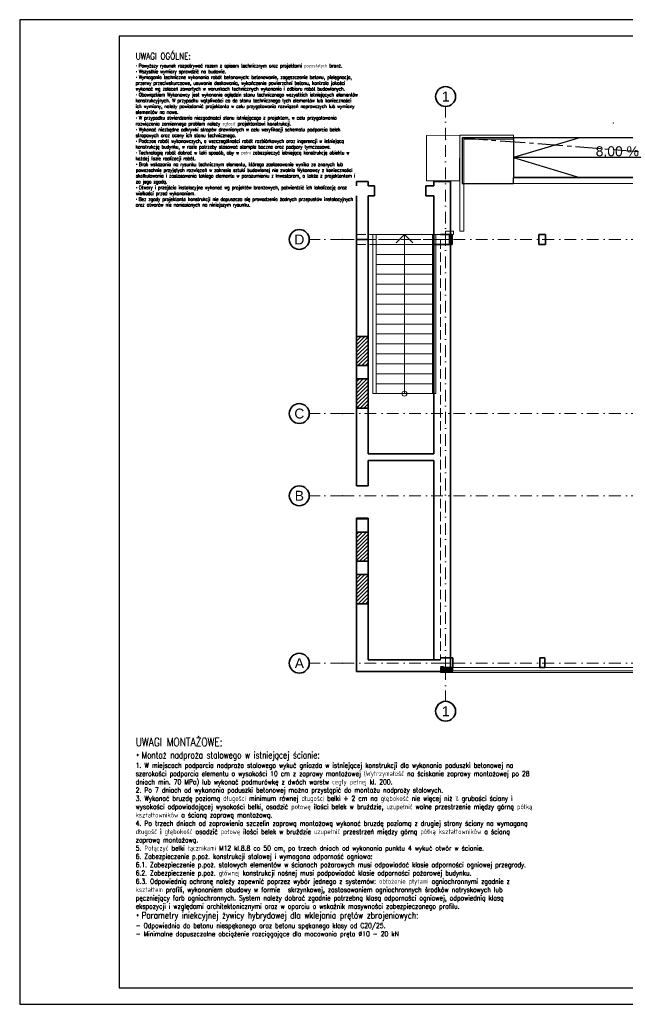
# Model space of a CAD drawing. Header units: millimetres. Extents: x -62590 to 46238, y 147773 to 522018.
# Tile 78 of 93: x 1238 to 19510, y 427918 to 457618. Entities that reach past the tile are written whole.
import ezdxf

# ---------------------------------------------------------------- set-up
doc = ezdxf.new("R2010")
doc.units = ezdxf.units.MM
for name, pattern in [('CENTER2', [28.575, 19.05, -3.175, 3.175, -3.175]), ('Krawędzie ukryte', [3.912222, 2.822222, -1.09]), ('Kropki i Kreski', [6.702778, 3.527778, -1.763889, 0, -1.411111])]:
    doc.linetypes.add(name, pattern=pattern)
for name, color, linetype in [('!PB_Ramka', 7, 'Continuous'), ('e-cad_kontur', 2, 'Continuous'), ('e-cad_opisy', 7, 'Continuous'), ('e-cad_osie', 9, 'CENTER2'), ('e-cad_stal_kontur', 3, 'Continuous'), ('e-cad_wymiary', 1, 'Continuous'), ('e-cad_wypelnienia', 254, 'Continuous'), ('Konstrukcja - Belki', 252, 'Continuous'), ('Konstrukcja - Siatka mod', 9, 'Continuous'), ('Konstrukcja - Słupy', 7, 'Continuous'), ('Konstrukcja - Ściany działowe', 7, 'Continuous'), ('Konstrukcja - Ściany zewnętrzne', 7, 'Continuous'), ('z JAN', 7, 'Continuous')]:
    doc.layers.add(name, color=color, linetype=linetype)
doc.styles.add('e-cad_1', font='simplex.shx', dxfattribs={"width": 0.8})
doc.styles.add('STYL_AUTOMATYCZNY_1', font='arialbd.ttf')
doc.dimstyles.new('e-cad_1_100_[mm]', dxfattribs={"dimscale": 100, "dimtxt": 2, "dimasz": 1, "dimexe": 1.25, "dimexo": 0.625, "dimtad": 1, "dimdec": 0, "dimrnd": 1, "dimzin": 1, "dimtxsty": 'e-cad_1', "dimblk": 'OBLIQUE', "dimcen": 2.5, "dimclrd": 8, "dimclre": 8, "dimclrt": 1, "dimadec": 0, "dimazin": 0, "dimtfac": 1, "dimtix": 1, "dimtmove": 1, "dimatfit": 3, "dimfxl": 1.25, "dimfxlon": 1, "dimtfill": 1, "dimarcsym": 0})
pattern_1 = [(45, (-14088.02, -438207.43), (-56.126601, 56.126601), [])]

# ---------------------------------------------------------------- blocks, each defined once
blk = doc.blocks.new('*U4')
at = {"layer": 'e-cad_opisy', "color": 8, "ltscale": 0.4}
blk.add_lwpolyline([(0, 0), (450, 0), (450, 297), (25, 297), (25, 297), (0, 297), (0, 0)], dxfattribs=at)
at = {"layer": 'e-cad_opisy', "color": 3, "ltscale": 0.4}
blk.add_lwpolyline([(30, 5), (445, 5), (445, 292), (30, 292), (30, 5)], dxfattribs=at)
blk = doc.blocks.new('Rysunek_2_2 - ProBuild')
at = {"layer": 'e-cad_wypelnienia', "ltscale": 10}
h = blk.add_hatch(dxfattribs=at)
h.set_pattern_fill('ANSI31', color=256, scale=25, style=0)
h.set_pattern_definition(pattern_1)
h.paths.add_polyline_path([(-2150, 14100), (-2144, 14100), (-2144, 14400), (-2150, 14400)])
h = blk.add_hatch(dxfattribs=at)
h.set_pattern_fill('ANSI31', color=256, scale=25, style=0)
h.set_pattern_definition(pattern_1)
h.paths.add_polyline_path([(-2690, 8977), (-2340, 8977), (-2340, 9857), (-2690, 9857)])
h = blk.add_hatch(dxfattribs=at)
h.set_pattern_fill('ANSI31', color=256, scale=25, style=0)
h.set_pattern_definition(pattern_1)
h.paths.add_polyline_path([(-2690, 7697), (-2340, 7697), (-2340, 8577), (-2690, 8577)])
h = blk.add_hatch(dxfattribs=at)
h.set_pattern_fill('ANSI31', color=256, scale=25, style=0)
h.set_pattern_definition(pattern_1)
h.paths.add_polyline_path([(-2690, 4354), (-2340, 4354), (-2340, 4374), (-2690, 4374)])
h = blk.add_hatch(dxfattribs=at)
h.set_pattern_fill('ANSI31', color=256, scale=25, style=0)
h.set_pattern_definition(pattern_1)
h.paths.add_polyline_path([(-2690, 3074), (-2340, 3074), (-2340, 3954), (-2690, 3954)])
h = blk.add_hatch(dxfattribs=at)
h.set_pattern_fill('ANSI31', color=256, scale=25, style=0)
h.set_pattern_definition(pattern_1)
h.paths.add_polyline_path([(-2690, 1794), (-2340, 1794), (-2340, 2674), (-2690, 2674)])
at = {"layer": 'Konstrukcja - Słupy', "linetype": 'Continuous', "lineweight": 13}
for points in [[(-150, -250), (-150, -252), (215, -252), (215, -135), (150, -135), (150, -250), (-61, -102), (-150, -102)], [(150, -102), (-61, -102), (150, -250), (150, -135)], [(150, -135), (215, -135), (215, -102), (150, -102)]]:
    blk.add_hatch(color=252, dxfattribs=at).paths.add_polyline_path(points)
at = {"color": 9, "linetype": 'Continuous', "lineweight": 25, "ltscale": 100}
for p, q in [((4044, 15850), (2044, 15250)), ((8294, 15250), (2044, 15250)), ((2044, 15250), (4044, 14650))]:
    blk.add_line(p, q, dxfattribs=at)
at = {"color": 252, "linetype": 'Continuous', "lineweight": 18, "ltscale": 100}
for p, q in [((-2093, 12930), (-2193, 12930)), ((-2193, 12930), (-2193, 8130)), ((-2093, 8130), (-2093, 12930)), ((-393, 12930), (-2093, 12930)), ((-2093, 12930), (-2093, 12630)), ((-1493, 12680), (-1243, 12930)), ((-1243, 12630), (-1243, 12930)), ((-1243, 12930), (-993, 12680)), ((-293, 12930), (-393, 12930)), ((-393, 12930), (-393, 8130)), ((-393, 12630), (-393, 12930)), ((-293, 8130), (-293, 12930)), ((-393, 12630), (-2093, 12630)), ((-2093, 12630), (-2093, 12330)), ((-2093, 12630), (-393, 12630)), ((-1243, 8430), (-1243, 12630)), ((-393, 12330), (-393, 12630)), ((-393, 12330), (-2093, 12330)), ((-2093, 12330), (-2093, 12030)), ((-2093, 12330), (-393, 12330)), ((-393, 12030), (-393, 12330)), ((-393, 12030), (-2093, 12030)), ((-2093, 12030), (-2093, 11730)), ((-2093, 12030), (-393, 12030)), ((-393, 11730), (-393, 12030)), ((-393, 11730), (-2093, 11730)), ((-2093, 11730), (-2093, 11430)), ((-2093, 11730), (-393, 11730)), ((-393, 11430), (-393, 11730)), ((-393, 11430), (-2093, 11430)), ((-2093, 11430), (-2093, 11130)), ((-2093, 11430), (-393, 11430)), ((-393, 11130), (-393, 11430)), ((-393, 11130), (-2093, 11130)), ((-2093, 11130), (-2093, 10830)), ((-2093, 11130), (-393, 11130)), ((-393, 10830), (-393, 11130)), ((-393, 10830), (-2093, 10830)), ((-2093, 10830), (-2093, 10530)), ((-2093, 10830), (-393, 10830)), ((-393, 10530), (-393, 10830)), ((-393, 10530), (-2093, 10530)), ((-2093, 10530), (-2093, 10230)), ((-2093, 10530), (-393, 10530)), ((-393, 10230), (-393, 10530)), ((-393, 10230), (-2093, 10230)), ((-2093, 10230), (-2093, 9930)), ((-2093, 10230), (-393, 10230)), ((-393, 9930), (-393, 10230)), ((-393, 9930), (-2093, 9930)), ((-2093, 9930), (-2093, 9630)), ((-2093, 9930), (-393, 9930)), ((-393, 9630), (-393, 9930)), ((-393, 9630), (-2093, 9630)), ((-2093, 9630), (-2093, 9330)), ((-2093, 9630), (-393, 9630)), ((-393, 9330), (-393, 9630)), ((-393, 9330), (-2093, 9330)), ((-2093, 9330), (-2093, 9030)), ((-2093, 9330), (-393, 9330)), ((-393, 9030), (-393, 9330)), ((-393, 9030), (-2093, 9030)), ((-2093, 9030), (-2093, 8730)), ((-2093, 9030), (-393, 9030)), ((-393, 8730), (-393, 9030)), ((-393, 8730), (-2093, 8730)), ((-2093, 8730), (-2093, 8430)), ((-2093, 8730), (-393, 8730)), ((-393, 8430), (-393, 8730)), ((-393, 8430), (-2093, 8430)), ((-2093, 8430), (-2093, 8130)), ((-2093, 8430), (-393, 8430)), ((-1243, 8130), (-1243, 8430)), ((-393, 8130), (-393, 8430)), ((-2193, 8130), (-2093, 8130)), ((-2093, 8130), (-393, 8130)), ((-393, 8130), (-293, 8130))]:
    blk.add_line(p, q, dxfattribs=at)
at = {"color": 7, "linetype": 'Continuous', "lineweight": 35, "ltscale": 100, "flags": 128}
for points in [[(-2144, 14400), (-2150, 14400)], [(-2144, 14400), (-2144, 14100)], [(-2150, 14100), (-2144, 14100)], [(-2690, 9857), (-2690, 8977)], [(-2340, 8977), (-2340, 9857)], [(-2690, 8577), (-2690, 7697)], [(-2340, 7697), (-2340, 8577)], [(-2690, 4374), (-2690, 4354)], [(-2690, 4374), (-2340, 4374)], [(-2340, 4354), (-2340, 4374)], [(-2690, 3954), (-2690, 3074)], [(-2340, 3074), (-2340, 3954)], [(-2690, 2674), (-2690, 1794)], [(-2340, 1794), (-2340, 2674)]]:
    blk.add_lwpolyline(points, dxfattribs=at)
at = {"color": 252, "linetype": 'Continuous', "lineweight": 18, "ltscale": 100}
for start, end in [(0, 180), (180, 0)]:
    blk.add_arc((-1243, 8130), 75, start, end, dxfattribs=at)
at = {"layer": 'e-cad_kontur', "ltscale": 10}
for points in [[(-2150, 14100), (-2144, 14100), (-2144, 14400), (-2150, 14400)], [(-2690, 8977), (-2340, 8977), (-2340, 9857), (-2690, 9857)], [(-2690, 7697), (-2340, 7697), (-2340, 8577), (-2690, 8577)], [(-2690, 4354), (-2340, 4354), (-2340, 4374), (-2690, 4374)], [(-2690, 3074), (-2340, 3074), (-2340, 3954), (-2690, 3954)], [(-2690, 1794), (-2340, 1794), (-2340, 2674), (-2690, 2674)]]:
    blk.add_lwpolyline(points, close=True, dxfattribs=at)
at = {"layer": 'e-cad_stal_kontur', "linetype": 'Continuous', "lineweight": 25, "ltscale": 100}
for p, q in [((2044, 15850), (2044, 14650)), ((8294, 15850), (2044, 15850)), ((8294, 14650), (2044, 14650))]:
    blk.add_line(p, q, dxfattribs=at)
for points in [[(2044, 15850), (503, 15850), (503, 14468)], [(503, 14468), (2044, 14468), (2044, 14644)]]:
    blk.add_lwpolyline(points, dxfattribs=at)
at = {"layer": 'Konstrukcja - Belki', "color": 252, "linetype": 'Continuous', "lineweight": 13, "ltscale": 100}
for p, q in [((428, 15924), (2044, 15924)), ((428, 13030), (428, 15924)), ((548, 15804), (2044, 15804)), ((548, 13030), (548, 15804)), ((2044, 15804), (2044, 15924)), ((2044, 15914), (2044, 15854)), ((2048, 15924), (2048, 15804)), ((8294, 14644), (2044, 14644)), ((548, 14468), (2044, 14468)), ((548, 13030), (428, 13030))]:
    blk.add_line(p, q, dxfattribs=at)
at = {"layer": 'Konstrukcja - Belki', "color": 252, "linetype": 'Krawędzie ukryte', "lineweight": 13, "ltscale": 100}
for p, q in [((-2690, 12930), (110, 12930)), ((-2690, 12630), (-2690, 12930)), ((110, 12630), (110, 12930)), ((-2690, 12630), (110, 12630))]:
    blk.add_line(p, q, dxfattribs=at)
at = {"layer": 'Konstrukcja - Belki', "color": 252, "linetype": 'Kropki i Kreski', "lineweight": 13, "ltscale": 100}
blk.add_line((-2690, 12780), (110, 12780), dxfattribs=at)
at = {"layer": 'Konstrukcja - Siatka mod', "color": 9, "linetype": 'Kropki i Kreski', "lineweight": 13, "ltscale": 100}
for p, q in [((0, 15792), (0, 16792)), ((0, -150), (0, 15792)), ((-3115, 12780), (-4115, 12780)), ((-3115, 12780), (27604, 12780)), ((-3115, 7530), (-4115, 7530)), ((-3115, 7530), (27604, 7530)), ((-3115, 5050), (-4115, 5050)), ((-3115, 5050), (27604, 5050)), ((-3115, 0), (-4115, 0)), ((-3115, 0), (27604, 0)), ((0, -150), (0, -1150))]:
    blk.add_line(p, q, dxfattribs=at)
at = {"layer": 'Konstrukcja - Siatka mod', "color": 9, "linetype": 'Continuous', "lineweight": 35, "ltscale": 100}
for centre in [(0, 17092), (-4415, 12780), (-4415, 7530), (-4415, 5050), (-4415, 0), (0, -1450)]:
    blk.add_circle(centre, 300, dxfattribs=at)
at = {"layer": 'Konstrukcja - Siatka mod', "color": 252, "linetype": 'Kropki i Kreski', "lineweight": 20, "ltscale": 100}
blk.add_point((5063, 16295), dxfattribs=at)
blk.add_point((5063, 16295), dxfattribs=at)
at = {"layer": 'Konstrukcja - Siatka mod', "color": 7, "linetype": 'Kropki i Kreski', "lineweight": 13, "ltscale": 100}
for p in [(0, 15792), (0, 15792), (-3115, 12780), (-3115, 12780), (-3115, 7530), (-3115, 7530), (-3115, 5050), (-3115, 5050), (-3115, 0), (-3115, 0), (0, -150), (0, -150)]:
    blk.add_point(p, dxfattribs=at)
at = {"layer": 'Konstrukcja - Słupy', "color": 252, "linetype": 'Continuous', "lineweight": 13, "ltscale": 100, "flags": 128}
for points in [[(-61, -102), (-150, -102)], [(-150, -250), (-150, -252), (215, -252), (215, -135)]]:
    blk.add_lwpolyline(points, dxfattribs=at)
at = {"layer": 'Konstrukcja - Ściany działowe', "color": 252, "linetype": 'Continuous', "lineweight": 35, "ltscale": 100, "flags": 128}
for points in [[(-350, 6315), (-2340, 6315)], [(-2340, 6115), (-350, 6115)]]:
    blk.add_lwpolyline(points, dxfattribs=at)
at = {"layer": 'Konstrukcja - Ściany zewnętrzne', "color": 252, "linetype": 'Continuous', "lineweight": 35, "ltscale": 100}
for p, q in [((-2150, 14400), (-2150, 14100)), ((197, 12930), (197, 12880)), ((197, 12880), (197, 12630)), ((2817, 12930), (2817, 12880)), ((2817, 12880), (2817, 12630)), ((3010, 12930), (3010, 12880)), ((3010, 12880), (3010, 12630)), ((-150, 12630), (150, 12630)), ((-150, 12630), (150, 12630)), ((-2510, 9857), (-2690, 9857)), ((-2460, 9857), (-2510, 9857)), ((-2340, 9857), (-2460, 9857)), ((-2510, 8977), (-2690, 8977)), ((-2460, 8977), (-2510, 8977)), ((-2340, 8977), (-2460, 8977)), ((-2510, 8577), (-2690, 8577)), ((-2460, 8577), (-2510, 8577)), ((-2340, 8577), (-2460, 8577)), ((-2510, 7697), (-2690, 7697)), ((-2460, 7697), (-2510, 7697)), ((-2340, 7697), (-2460, 7697)), ((-2690, 4354), (-2340, 4354)), ((-2510, 3954), (-2690, 3954)), ((-2460, 3954), (-2510, 3954)), ((-2340, 3954), (-2460, 3954)), ((-2510, 3074), (-2690, 3074)), ((-2460, 3074), (-2510, 3074)), ((-2340, 3074), (-2460, 3074)), ((-2510, 2674), (-2690, 2674)), ((-2460, 2674), (-2510, 2674)), ((-2340, 2674), (-2460, 2674)), ((-2510, 1794), (-2690, 1794)), ((-2460, 1794), (-2510, 1794)), ((-2340, 1794), (-2460, 1794)), ((150, 165), (-150, 165)), ((150, 165), (-150, 165)), ((220, -85), (220, 165)), ((2840, -85), (2840, 165)), ((2990, -85), (2990, 165)), ((220, -135), (220, -85)), ((2840, -135), (2840, -85)), ((2990, -135), (2990, -85))]:
    blk.add_line(p, q, dxfattribs=at)
at = {"layer": 'Konstrukcja - Ściany zewnętrzne', "color": 252, "linetype": 'Krawędzie ukryte', "lineweight": 20, "ltscale": 100}
blk.add_line((-150, 165), (-150, 100), dxfattribs=at)
at = {"layer": 'Konstrukcja - Ściany zewnętrzne', "color": 252, "linetype": 'Continuous', "lineweight": 35, "ltscale": 100, "flags": 128}
for points in [[(-2690, 14530), (-2690, 14400)], [(-2340, 14530), (-2690, 14530)], [(-2340, 14400), (-2340, 14530)], [(-2150, 14400), (-2340, 14400)], [(-350, 14400), (-600, 14400)], [(-600, 14100), (-600, 14400)], [(-600, 14100), (-600, 14400)], [(150, 14530), (-350, 14530)], [(-350, 14530), (-350, 14400)], [(150, 12210), (150, 14530)], [(-2690, 14100), (-2690, 12780)], [(-2340, 14100), (-2150, 14100)], [(-2340, 12780), (-2340, 14100)], [(-600, 14100), (-350, 14100)], [(-350, 14100), (-350, 12210)], [(-2690, 12780), (-2340, 12780)], [(-2690, 12780), (-2690, 9857)], [(-2690, 12780), (-2340, 12780)], [(-2340, 9857), (-2340, 12780)], [(-150, 12930), (150, 12930)], [(197, 12930), (150, 12930)], [(3010, 12930), (2817, 12930)], [(150, 12630), (-350, 12630)], [(-350, 12630), (-350, 6315)], [(150, -102), (150, 12630)], [(150, 12630), (197, 12630)], [(2817, 12630), (3010, 12630)], [(-2690, 8977), (-2690, 8577)], [(-2340, 8577), (-2340, 8977)], [(-2690, 7697), (-2690, 5354)], [(-2340, 6315), (-2340, 7697)], [(-2340, 5354), (-2340, 6115)], [(-350, 6115), (-350, 100)], [(-2340, 5354), (-2690, 5354)], [(-2690, 4354), (-2690, 3954)], [(-2340, 3954), (-2340, 4354)], [(-2690, 3074), (-2690, 2674)], [(-2340, 2674), (-2340, 3074)], [(-2690, 1794), (-2690, 100)], [(-2340, 100), (-2340, 1794)], [(-2690, -250), (-2690, 100)], [(-150, 100), (-2340, 100)], [(220, 165), (150, 165)], [(2990, 165), (2840, 165)], [(-2690, -250), (-150, -250)], [(215, -135), (220, -135)], [(2840, -135), (2990, -135)]]:
    blk.add_lwpolyline(points, dxfattribs=at)
at = {"layer": 'Konstrukcja - Ściany zewnętrzne', "color": 252, "linetype": 'Krawędzie ukryte', "lineweight": 20, "ltscale": 100, "flags": 128}
for points in [[(150, 12780), (-150, 12780)], [(-150, 12780), (-150, 100)], [(150, 165), (150, 12630)], [(-150, 0), (150, 0)]]:
    blk.add_lwpolyline(points, dxfattribs=at)
at = {"layer": 'Konstrukcja - Ściany zewnętrzne', "color": 252, "linetype": 'Continuous', "lineweight": 13, "ltscale": 100, "flags": 128}
for points in [[(0, 13030), (239, 13030), (239, 12930), (0, 12930)], [(-150, -135), (-150, -285), (11670, -285), (11670, -135)], [(-150, -135), (-150, -235), (11670, -235), (11670, -135)]]:
    blk.add_lwpolyline(points, close=True, dxfattribs=at)
at = {"layer": 'z JAN', "color": 253, "linetype": 'Continuous', "lineweight": 13, "ltscale": 100, "flags": 128}
blk.add_lwpolyline([(-580, 15918), (-580, 14545), (417, 14545), (428, 15926)], close=True, dxfattribs=at)
at = {"layer": 'z JAN', "color": 252, "linetype": 'Continuous', "lineweight": 13, "ltscale": 100, "flags": 128}
blk.add_lwpolyline([(2044, 14468), (17890, 14468), (17890, 14490)], dxfattribs=at)
at = {"color": 9, "linetype": 'Continuous', "lineweight": 25, "insert": (4529, 15414), "char_height": 300, "attachment_point": 4, "style": 'e-cad_1'}
blk.add_mtext('\\A1;{\\pql;\\fArial|b0|i0|c238|p0;\\W1.000000;8,00 %}', dxfattribs=at)
at = {"layer": 'Konstrukcja - Siatka mod', "color": 9, "linetype": 'Continuous', "lineweight": 13, "char_height": 300, "attachment_point": 1, "style": 'STYL_AUTOMATYCZNY_1'}
for s, insert in [('\\A1;{\\pql;\\pt0;\\fArial|b0|i0|c238|p0;\\W1.000000;1}', (-114, 17242)), ('\\A1;{\\pql;\\pt0;\\fArial|b0|i0|c238|p0;\\W1.000000;D}', (-4563, 12930)), ('\\A1;{\\pql;\\pt0;\\fArial|b0|i0|c238|p0;\\W1.000000;C}', (-4563, 7680)), ('\\A1;{\\pql;\\pt0;\\fArial|b0|i0|c238|p0;\\W1.000000;B}', (-4552, 5200)), ('\\A1;{\\pql;\\pt0;\\fArial|b0|i0|c238|p0;\\W1.000000;A}', (-4552, 150)), ('\\A1;{\\pql;\\pt0;\\fArial|b0|i0|c238|p0;\\W1.000000;1}', (-114, -1300))]:
    blk.add_mtext(s, dxfattribs=dict(at, insert=insert))
blk = doc.blocks.new('*D13')
at = {"layer": 'Defpoints', "color": 0, "ltscale": 40}
for p in [(14591, 454057), (30132, 452857), (30132, 452856)]:
    blk.add_point(p, dxfattribs=at)
at = {"layer": 'e-cad_osie', "color": 8, "lineweight": -2, "ltscale": 40}
for p, q in [((14591, 454056), (21099, 453553)), ((30132, 452856), (23624, 453359))]:
    blk.add_line(p, q, dxfattribs=at)
at = {"layer": 'e-cad_osie', "color": 1, "ltscale": 40, "insert": (22362, 453456), "char_height": 200, "attachment_point": 5, "rotation": 355.5847, "style": 'e-cad_1', "bg_fill": 3, "box_fill_scale": 1.1, "bg_fill_color": 257, "bg_fill_transparency": 0}
blk.add_mtext('RAMPA\\PKonstrukcja stalowa', dxfattribs=at)
blk = doc.blocks.new('_None')

msp = doc.modelspace()

# ---------------------------------------------------------------- block references
at = {"layer": '!PB_Ramka', "xscale": 100, "yscale": 100, "zscale": 100}
msp.add_blockref('*U4', (1238, 427917.6), dxfattribs=at)

# ---------------------------------------------------------------- texts
at = {"layer": 'e-cad_opisy', "insert": (4738, 435952.7), "char_height": 150, "width": 11451.429, "attachment_point": 1, "style": 'e-cad_1'}
msp.add_mtext('{\\H1.66667x;UWAGI MONTAŻOWE:\\P\\fTahoma|b0|i0|c238|p0;\\H0.799997x;• \\Fsimplex.shx|c238;Montaż nadproża stalowego w istniejącej ścianie:}\\P1. W miejscach podparcia nadproża stalowego wykuć gniazda w istniejącej konstrukcji dla wykonania poduszki betonowej na szerokości podparcia elementu o wysokości 10 cm z zaprawy montażowej (Wytrzymałość na ściskanie zaprawy montażowej po 28 dniach min. 70 MPa) lub wykonać podmurówkę z dwóch warstw cegły pełnej kl. 200.  \\P2. Po 7 dniach od wykonania poduszki betonowej można przystąpić do montażu nadproży stalowych.\\P3. Wykonać bruzdę poziomą długości minimum równej długości belki + 2 cm na głębokość nie więcej niż ½ grubości ściany i wysokości odpowiadającej wysokości belki, osadzić połowę ilości belek w bruździe, uzupełnić wolne przestrzenie między górną półką kształtowników a ścianą zaprawą montażową.\\P4. Po trzech dniach od zaprawienia szczelin zaprawą montażową wykonać bruzdę poziomą z drugiej strony ściany na wymaganą długość i głębokość osadzić połowę ilości belek w bruździe uzupełnić przestrzeń między górną półką kształtowników a ścianą zaprawą montażową.\\P5. Połączyć belki łącznikami M12 kl.8.8 co 50 cm, po trzech dniach od wykonania punktu 4 wykuć otwór w ścianie.\\P6. Zabezpieczenie p.poż. konstrukcji stalowej i wymagana odporność ogniowa:\\P6.1. Zabezpieczenie p.poż. stalowych elementów w ścianach pożarowych musi odpowiadać klasie odporności ogniowej przegrody. \\P6.2. Zabezpieczenie p.poż. głównej konstrukcji nośnej musi podpowiadać klasie odporności pożarowej budynku.\\P6.3. Odpowiednią ochronę należy zapewnić poprzez wybór jednego z systemów: obłożenie płytami ogniochronnymi zgodnie z kształtem profili, wykonaniem obudowy w formie {\\W1.381576; }skrzynkowej, zastosowaniem ogniochronnych środków natryskowych lub pęczniejący farb ogniochronnych. System należy dobrać zgodnie potrzebną klasą odporności ogniowej, odpowiednią klasą ekspozycji i względami architektonicznymi oraz w oparciu o wskaźnik masywności zabezpieczanego profilu. \\P{\\fTahoma|b0|i0|c238|p0;\\H1.333333x;• \\Fsimplex.shx|c1;Parametry iniekcyjnej żywicy hybrydowej dla wklejania prętów zbrojeniowych:}\\P- Odpowiednia do betonu niespękanego oraz betonu spękanego klasy od C20/25. \\P- Minimalne dopuszczalne obciążenie rozciągające dla mocowania pręta ∅10 - 20 kN ', dxfattribs=at)

# ---------------------------------------------------------------- next in the draw order: block references
at = {"layer": 'e-cad_wymiary', "linetype": 'Continuous', "lineweight": -2, "ltscale": 10}
msp.add_blockref('Rysunek_2_2 - ProBuild', (14088, 438207.4), dxfattribs=at)

# ---------------------------------------------------------------- next in the draw order: texts
at = {"layer": 'e-cad_opisy', "insert": (4738, 456617.6), "char_height": 100, "width": 6556.204, "attachment_point": 1, "style": 'e-cad_1'}
msp.add_mtext('{\\Fsimplex.shx|c1;\\H2x;UWAGI OGÓLNE:\\P\\pxi-5.25,l5.25;\\fArial|b0|i0|c238|p0;\\H0.525x;▪ \\Fsimplex.shx|c1;Powyższy rysunek rozpatrywać razem z opisem technicznym oraz projektami pozostałych branż.\\P\\fArial|b0|i0|c238|p0;▪ \\Fsimplex.shx|c1;Wszystkie wymiary sprawdzić na budowie.\\P\\pi0,l0;\\fArial|b0|i0|c238|p0;▪ \\Fsimplex.shx|c1;Wymagania techniczne wykonania robót betonowych: betonowanie, zagęszczanie betonu, pielęgnacja, przerwy przeciwskurczowe, usuwanie deskowania, wykończenie powierzchni betonu, kontrola jakości wykonać wg zaleceń zawartych w warunkach technicznych wykonania i odbioru robót budowlanych.\\P\\fArial|b0|i0|c238|p0;▪ \\Fsimplex.shx|c1;Obowiązkiem Wykonawcy jest wykonanie oględzin stanu technicznego wszystkich istniejących elementów konstrukcyjnych. W przypadku wątpliwości co do stanu technicznego tych elementów lub konieczności ich wymiany, należy powiadomić projektanta w celu przygotowania rozwiązań naprawczych lub wymiany elementów na nowe. \\P\\fArial|b0|i0|c238|p0;▪ \\Fsimplex.shx|c1;W przypadku stwierdzenia niezgodności stanu istniejącego z projektem, w celu przygotowania rozwiązania zamiennego problem należy zgłosić projektantowi konstrukcji.\\P\\fArial|b0|i0|c238|p0;▪ \\Fsimplex.shx|c1;Wykonać niezbędne odkrywki stropów drewnianych w celu weryfikacji schematu podparcia belek stropowych oraz oceny ich stanu technicznego.\\P\\fArial|b0|i0|c238|p0;▪ \\Fsimplex.shx|c1;Podczas robót wykonawczych, a wszczególności robót rozbiórkowych oraz ingerencji w istniejącą konstrukcję budynku, w razie potrzeby stosować stemple boczne oraz podpory tymczasowe.\\P\\fArial|b0|i0|c238|p0;▪ \\Fsimplex.shx|c1;Technologię robót dobrać w taki sposób, aby w pełni zabezpieczyć istniejącą konstrukcję obiektu w każdej fazie realizacji robót.\\P\\pi0,l0.041667,se0.941667,ql;\\fArial|b0|i0|c1|p0;▪ \\Fsimplex.shx|c1;Brak wskazania na rysunku technicznym elementu, którego zastosowanie wynika ze znanych lub powszechnie przyjętych rozwiązań w zakresie sztuki budowlanej nie zwalnia Wykonawcy z konieczności skalkulowania i zastosowania takiego elementu w porozumieniu z Inwestorem, a także z projektantem i za jego zgodą.\\P\\fArial|b0|i0|c238|p0;▪ \\Fsimplex.shx|c238;Otwory i przejścia instalacyjne wykonać wg projektów branżowych, potwierdzić ich lokalizację oraz wielkości przed wykonaniem.\\P\\pi0,l0,s*1,q*;\\fArial|b0|i0|c238|p0;▪ \\Fsimplex.shx|c238;Bez zgody projektanta konstrukcji nie dopuszcza się prowadzenia żadnych przepustów instalacyjnych oraz otworów nie naniesionych na niniejszym rysunku.}', dxfattribs=at)

# ---------------------------------------------------------------- next in the draw order: dimensions: what is measured, and where the dimension line sits
at = {"layer": 'e-cad_osie', "ltscale": 40}
dim = msp.add_aligned_dim(p1=(14591.2, 454057), p2=(30132.2, 452857), distance=-1.1, text='RAMPA\\PKonstrukcja stalowa', dimstyle='e-cad_1_100_[mm]', override={"dimtad": 0, "dimblk": 'None', "dimblk1": 'None', "dimblk2": 'None', "dimse1": 1, "dimse2": 1, "dimtfill": 1, "dimtfillclr": 0}, dxfattribs=at)
dim.commit()
dim.dimension.update_dxf_attribs({"geometry": '*D13', "text_midpoint": (22361.6, 453456)})

doc.saveas('drawing.dxf')
